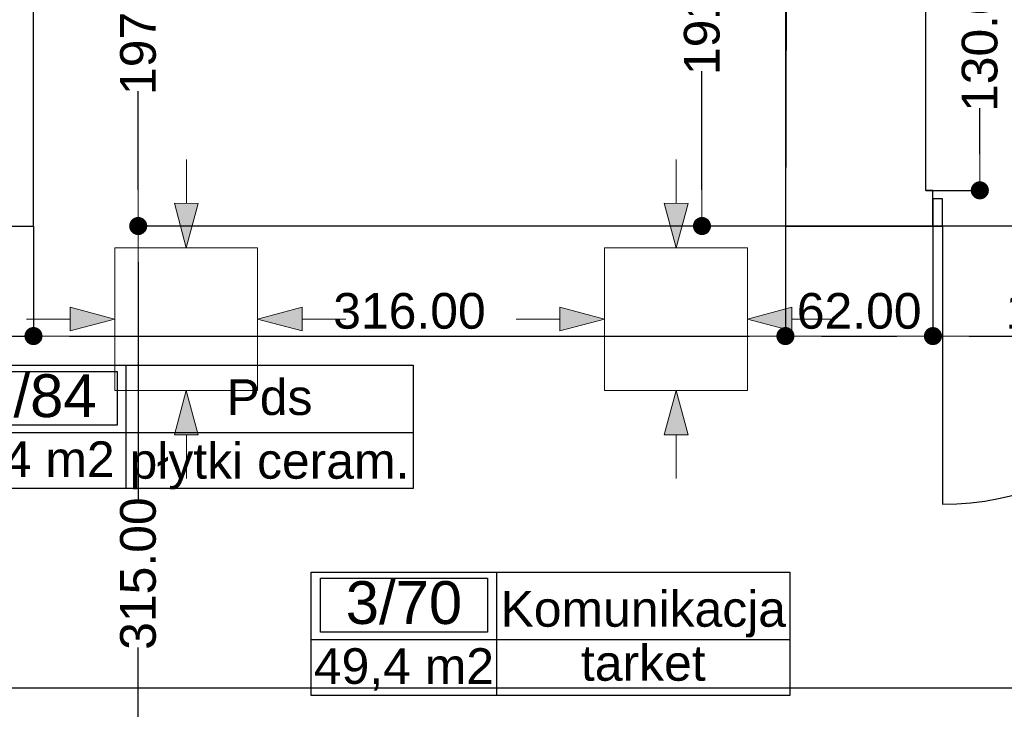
# Model space of a CAD drawing. Header units: millimetres. Extents: x -175445 to -20415, y -559200 to 231527.
# Tile 207 of 256: x -91529 to -87391, y -106719 to -103819. Entities that reach past the tile are written whole.
import ezdxf
from ezdxf.enums import TextEntityAlignment as Align

# ---------------------------------------------------------------- set-up
doc = ezdxf.new("R2010")
doc.units = ezdxf.units.MM
doc.header["$MEASUREMENT"] = 0
for name, color, linetype in [('Drzwi', 7, 'Continuous'), ('Linia', 7, 'Continuous'), ('Polilinia', 7, 'Continuous'), ('Płaszczyzna odcinająca', 7, 'Continuous'), ('Strefa', 7, 'Continuous'), ('Strop', 7, 'Continuous'), ('Słup', 7, 'Continuous'), ('Wymiary', 63, 'Continuous'), ('Ściana', 7, 'Continuous')]:
    doc.layers.add(name, color=color, linetype=linetype)
doc.styles.add('Arial', font='txt')
doc.dimstyles.new('GENERATED_STYLE__1', dxfattribs={"dimtxt": 150, "dimasz": 152, "dimexe": 0.18, "dimexo": 0, "dimgap": 0.09, "dimtad": 1, "dimtih": 1, "dimtoh": 1, "dimlfac": 0.1, "dimzin": 0, "dimdsep": 46, "dimtxsty": 'Arial', "dimblk": 'ARROWHEAD_11', "dimblk1": 'ARROWHEAD_11', "dimblk2": 'ARROWHEAD_11', "dimcen": 0.09, "dimclrd": 114, "dimclre": 114, "dimclrt": 114, "dimazin": 0, "dimtfac": 1, "dimtdec": 4, "dimtmove": 0, "dimatfit": 3, "dimfxl": 1, "dimtolj": 1, "dimtzin": 0, "dimarcsym": 0})
doc.dimstyles.new('GENERATED_STYLE__3', dxfattribs={"dimtxt": 150, "dimasz": 152, "dimexe": 0.18, "dimexo": 0, "dimgap": 0.09, "dimtad": 1, "dimlfac": 0.1, "dimzin": 0, "dimdsep": 46, "dimtxsty": 'Arial', "dimblk": 'ARROWHEAD_11', "dimblk1": 'ARROWHEAD_11', "dimblk2": 'ARROWHEAD_11', "dimcen": 0.09, "dimclrd": 114, "dimclre": 114, "dimclrt": 114, "dimazin": 0, "dimtfac": 1, "dimtdec": 4, "dimtmove": 2, "dimatfit": 3, "dimfxl": 1, "dimtolj": 1, "dimtzin": 0, "dimarcsym": 0})

# ---------------------------------------------------------------- blocks, each defined once
blk = doc.blocks.new('Komunikacja_3_70_72', base_point=(-83831.6, 22491.2))
at = {"layer": 'Strefa'}
for p, q in [((-84610.7, 22774.1), (-82599, 22774.1)), ((-84610.7, 22255.5), (-84610.7, 22774.1)), ((-83831.6, 22774.1), (-83831.6, 22255.5)), ((-82599, 22774.1), (-82599, 22255.5)), ((-84571.7, 22748.2), (-83870.6, 22748.2)), ((-84571.7, 22521.9), (-84571.7, 22748.2)), ((-83870.6, 22748.2), (-83870.6, 22521.9)), ((-83870.6, 22521.9), (-84571.7, 22521.9)), ((-84610.7, 22491.2), (-82599, 22491.2)), ((-82599, 22255.5), (-84610.7, 22255.5))]:
    blk.add_line(p, q, dxfattribs=at)
at = {"layer": 'Strefa', "style": 'Arial'}
for tag, height, p in [('ROOM_NUMBER', 180, (-84221.2, 22646.2)), ('ROOM_NAME', 150, (-83215.3, 22619.6)), ('floor_f', 150, (-83215.3, 22392.6)), ('ROOM_CALC_AREA', 150, (-84221.2, 22379.2))]:
    blk.add_attdef(tag, text='', height=height, dxfattribs=at).set_placement(p, align=Align.MIDDLE_CENTER)
blk = doc.blocks.new('Pds_3_84_85', base_point=(-85390.2, 23361))
at = {"layer": 'Strefa'}
for p, q in [((-86124.3, 23643.9), (-84182.1, 23643.9)), ((-86124.3, 23125.3), (-86124.3, 23643.9)), ((-85390.2, 23643.9), (-85390.2, 23125.3)), ((-84182.1, 23643.9), (-84182.1, 23125.3)), ((-86087.6, 23618), (-85426.9, 23618)), ((-86087.6, 23391.7), (-86087.6, 23618)), ((-85426.9, 23618), (-85426.9, 23391.7)), ((-85426.9, 23391.7), (-86087.6, 23391.7)), ((-86124.3, 23361), (-84182.1, 23361)), ((-84182.1, 23125.3), (-86124.3, 23125.3))]:
    blk.add_line(p, q, dxfattribs=at)
at = {"layer": 'Strefa', "style": 'Arial'}
for tag, height, p in [('ROOM_NUMBER', 180, (-85757.2, 23515.9)), ('ROOM_NAME', 150, (-84786.1, 23509.9)), ('ROOM_CALC_AREA', 150, (-85757.2, 23249)), ('floor_f', 150, (-84786.1, 23241.9))]:
    blk.add_attdef(tag, text='', height=height, dxfattribs=at).set_placement(p, align=Align.MIDDLE_CENTER)
blk = doc.blocks.new('ARROWHEAD_11')
at = {"color": 0, "linetype": 'Continuous', "lineweight": 0}
blk.add_line((0, 0), (-1, 0), dxfattribs=at)
at = {"color": 0, "linetype": 'Continuous', "lineweight": 0, "const_width": 0.25, "flags": 128}
blk.add_lwpolyline([(-0.125, 0, 1), (0.125, 0, 1)], format="xyb", close=True, dxfattribs=at)
blk = doc.blocks.new('*D3276')
at = {"layer": 'Defpoints', "color": 0}
for p in [(-91030.7, -104686.6), (-84410.7, -104686.6), (-90375.7, -107836.6)]:
    blk.add_point(p, dxfattribs=at)
at = {"layer": 'Wymiary', "color": 114, "lineweight": -2}
for p, q in [((-84410.7, -104686.6), (-91030.8, -104686.6)), ((-91030.7, -104838.6), (-91030.7, -105836.6)), ((-91030.7, -107684.6), (-91030.7, -106458.9)), ((-90375.7, -107836.6), (-91030.8, -107836.6))]:
    blk.add_line(p, q, dxfattribs=at)
at = {"layer": 'Wymiary', "color": 114, "lineweight": -2, "xscale": 152, "yscale": 152, "zscale": 152}
for p, rotation in [((-91030.7, -104686.6), 90), ((-91030.7, -107836.6), 270)]:
    blk.add_blockref('ARROWHEAD_11', p, dxfattribs=dict(at, rotation=rotation))
at = {"layer": 'Wymiary', "color": 114, "lineweight": 13, "insert": (-91030.7, -106147.8), "char_height": 150, "attachment_point": 5, "rotation": 90, "style": 'Arial'}
blk.add_mtext('\\A1;315.00', dxfattribs=at)
blk = doc.blocks.new('*D3277')
at = {"layer": 'Defpoints', "color": 0}
for p in [(-91030.7, -102716.6), (-90735.7, -102716.6), (-84410.7, -104686.6)]:
    blk.add_point(p, dxfattribs=at)
at = {"layer": 'Wymiary', "color": 114, "lineweight": -2}
for p, q in [((-90735.7, -102716.6), (-91030.8, -102716.6)), ((-91030.7, -102868.6), (-91030.7, -103511.3)), ((-91030.7, -104534.6), (-91030.7, -104119.6)), ((-84410.7, -104686.6), (-91030.8, -104686.6))]:
    blk.add_line(p, q, dxfattribs=at)
at = {"layer": 'Wymiary', "color": 114, "lineweight": -2, "xscale": 152, "yscale": 152, "zscale": 152}
for p, rotation in [((-91030.7, -102716.6), 90), ((-91030.7, -104686.6), 270)]:
    blk.add_blockref('ARROWHEAD_11', p, dxfattribs=dict(at, rotation=rotation))
at = {"layer": 'Wymiary', "color": 114, "lineweight": 13, "insert": (-91030.7, -103815.4), "char_height": 150, "attachment_point": 5, "rotation": 90, "style": 'Arial'}
blk.add_mtext('\\A1;197.00', dxfattribs=at)
blk = doc.blocks.new('*D3307')
at = {"layer": 'Defpoints', "color": 0}
for p in [(-87720.7, -103236.6), (-87493.7, -103236.6), (-87720.7, -104536.6)]:
    blk.add_point(p, dxfattribs=at)
at = {"layer": 'Wymiary', "color": 114, "lineweight": -2}
for p, q in [((-87720.7, -103236.6), (-87493.5, -103236.6)), ((-87493.7, -103388.6), (-87493.7, -103582.5)), ((-87493.7, -104384.6), (-87493.7, -104190.7)), ((-87720.7, -104536.6), (-87493.5, -104536.6))]:
    blk.add_line(p, q, dxfattribs=at)
at = {"layer": 'Wymiary', "color": 114, "lineweight": -2, "xscale": 152, "yscale": 152, "zscale": 152}
for p, rotation in [((-87493.7, -103236.6), 90), ((-87493.7, -104536.6), 270)]:
    blk.add_blockref('ARROWHEAD_11', p, dxfattribs=dict(at, rotation=rotation))
at = {"layer": 'Wymiary', "color": 114, "lineweight": 13, "insert": (-87493.7, -103886.6), "char_height": 150, "attachment_point": 5, "rotation": 90, "style": 'Arial'}
blk.add_mtext('\\A1;130.00', dxfattribs=at)
blk = doc.blocks.new('*D3320')
at = {"layer": 'Defpoints', "color": 0}
for p in [(-88661.4, -102776.6), (-88310.7, -102776.6), (-88310.7, -104686.6)]:
    blk.add_point(p, dxfattribs=at)
at = {"layer": 'Wymiary', "color": 114, "lineweight": -2}
for p, q in [((-88310.7, -102776.6), (-88661.6, -102776.6)), ((-88661.4, -102928.6), (-88661.4, -103427.5)), ((-88661.4, -104534.6), (-88661.4, -104035.7)), ((-88310.7, -104686.6), (-88661.6, -104686.6))]:
    blk.add_line(p, q, dxfattribs=at)
at = {"layer": 'Wymiary', "color": 114, "lineweight": -2, "xscale": 152, "yscale": 152, "zscale": 152}
for p, rotation in [((-88661.4, -102776.6), 90), ((-88661.4, -104686.6), 270)]:
    blk.add_blockref('ARROWHEAD_11', p, dxfattribs=dict(at, rotation=rotation))
at = {"layer": 'Wymiary', "color": 114, "lineweight": 13, "insert": (-88661.4, -103731.6), "char_height": 150, "attachment_point": 5, "rotation": 90, "style": 'Arial'}
blk.add_mtext('\\A1;191.00', dxfattribs=at)
blk = doc.blocks.new('*D3764')
at = {"layer": 'Defpoints', "color": 0}
for p in [(-91710.7, -104686.6), (-91470.7, -104686.6), (-91470.7, -105149.3)]:
    blk.add_point(p, dxfattribs=at)
at = {"layer": 'Wymiary', "color": 114, "lineweight": -2}
for p, q in [((-91710.7, -104686.6), (-91710.7, -105149.5)), ((-91470.7, -104686.6), (-91470.7, -105149.5)), ((-91862.7, -105149.3), (-92014.7, -105149.3)), ((-91710.7, -105149.3), (-91470.7, -105149.3)), ((-91318.7, -105149.3), (-91166.7, -105149.3))]:
    blk.add_line(p, q, dxfattribs=at)
at = {"layer": 'Wymiary', "color": 114, "lineweight": -2, "xscale": 152, "yscale": 152, "zscale": 152}
blk.add_blockref('ARROWHEAD_11', (-91710.7, -105149.3), dxfattribs=at)
at = {"layer": 'Wymiary', "color": 114, "lineweight": -2, "xscale": 152, "yscale": 152, "zscale": 152, "rotation": 180}
blk.add_blockref('ARROWHEAD_11', (-91470.7, -105149.3), dxfattribs=at)
at = {"layer": 'Wymiary', "color": 114, "lineweight": 13, "insert": (-91864.6, -105044.3), "char_height": 150, "attachment_point": 5, "style": 'Arial'}
blk.add_mtext('\\A1;24.00', dxfattribs=at)
blk = doc.blocks.new('*D3765')
at = {"layer": 'Defpoints', "color": 0}
for p in [(-91470.7, -104686.6), (-88310.7, -104686.6), (-88310.7, -105149.3)]:
    blk.add_point(p, dxfattribs=at)
at = {"layer": 'Wymiary', "color": 114, "lineweight": -2}
for p, q in [((-91470.7, -104686.6), (-91470.7, -105149.5)), ((-88310.7, -104686.6), (-88310.7, -105149.5)), ((-91318.7, -105149.3), (-88462.7, -105149.3))]:
    blk.add_line(p, q, dxfattribs=at)
at = {"layer": 'Wymiary', "color": 114, "lineweight": -2, "xscale": 152, "yscale": 152, "zscale": 152, "rotation": 180}
blk.add_blockref('ARROWHEAD_11', (-91470.7, -105149.3), dxfattribs=at)
at = {"layer": 'Wymiary', "color": 114, "lineweight": -2, "xscale": 152, "yscale": 152, "zscale": 152}
blk.add_blockref('ARROWHEAD_11', (-88310.7, -105149.3), dxfattribs=at)
at = {"layer": 'Wymiary', "color": 114, "lineweight": 13, "insert": (-89890.7, -105044.3), "char_height": 150, "attachment_point": 5, "style": 'Arial'}
blk.add_mtext('\\A1;316.00', dxfattribs=at)
blk = doc.blocks.new('*D3766')
at = {"layer": 'Defpoints', "color": 0}
for p in [(-88310.7, -104686.6), (-87690.7, -104686.6), (-87690.7, -105149.3)]:
    blk.add_point(p, dxfattribs=at)
at = {"layer": 'Wymiary', "color": 114, "lineweight": -2}
for p, q in [((-88310.7, -104686.6), (-88310.7, -105149.5)), ((-87690.7, -104686.6), (-87690.7, -105149.5)), ((-88158.7, -105149.3), (-87842.7, -105149.3))]:
    blk.add_line(p, q, dxfattribs=at)
at = {"layer": 'Wymiary', "color": 114, "lineweight": -2, "xscale": 152, "yscale": 152, "zscale": 152, "rotation": 180}
blk.add_blockref('ARROWHEAD_11', (-88310.7, -105149.3), dxfattribs=at)
at = {"layer": 'Wymiary', "color": 114, "lineweight": -2, "xscale": 152, "yscale": 152, "zscale": 152}
blk.add_blockref('ARROWHEAD_11', (-87690.7, -105149.3), dxfattribs=at)
at = {"layer": 'Wymiary', "color": 114, "lineweight": 13, "insert": (-88000.7, -105044.3), "char_height": 150, "attachment_point": 5, "style": 'Arial'}
blk.add_mtext('\\A1;62.00', dxfattribs=at)
blk = doc.blocks.new('*D3767')
at = {"layer": 'Defpoints', "color": 0}
for p in [(-87690.7, -104686.6), (-86440.7, -104686.6), (-86440.7, -105149.3)]:
    blk.add_point(p, dxfattribs=at)
at = {"layer": 'Wymiary', "color": 114, "lineweight": -2}
for p, q in [((-87690.7, -104686.6), (-87690.7, -105149.5)), ((-86440.7, -104686.6), (-86440.7, -105149.5)), ((-87538.7, -105149.3), (-86592.7, -105149.3))]:
    blk.add_line(p, q, dxfattribs=at)
at = {"layer": 'Wymiary', "color": 114, "lineweight": -2, "xscale": 152, "yscale": 152, "zscale": 152, "rotation": 180}
blk.add_blockref('ARROWHEAD_11', (-87690.7, -105149.3), dxfattribs=at)
at = {"layer": 'Wymiary', "color": 114, "lineweight": -2, "xscale": 152, "yscale": 152, "zscale": 152}
blk.add_blockref('ARROWHEAD_11', (-86440.7, -105149.3), dxfattribs=at)
at = {"layer": 'Wymiary', "color": 114, "lineweight": 13, "insert": (-87065.7, -105044.3), "char_height": 150, "attachment_point": 5, "style": 'Arial'}
blk.add_mtext('\\A1;125.00', dxfattribs=at)

msp = doc.modelspace()

# ---------------------------------------------------------------- hatches: boundary and pattern name
at = {"layer": 'Linia', "linetype": 'Continuous', "lineweight": 13}
for points in [[(-90828.467, -104777.823), (-90778.218, -104591.288), (-90878.218, -104591.154)], [(-88770.368, -104777.823), (-88720.119, -104591.288), (-88820.119, -104591.154)], [(-91129.667, -105077.823), (-91316.27, -105027.823), (-91316.27, -105127.823)], [(-90528.867, -105077.823), (-90342.265, -105127.823), (-90342.265, -105027.823)], [(-89071.568, -105077.823), (-89258.171, -105027.823), (-89258.171, -105127.823)], [(-88470.768, -105077.823), (-88284.166, -105127.823), (-88284.166, -105027.823)], [(-90828.467, -105377.823), (-90878.218, -105564.492), (-90778.218, -105564.358)], [(-88770.368, -105377.823), (-88820.119, -105564.492), (-88720.119, -105564.358)]]:
    msp.add_hatch(color=150, dxfattribs=at).paths.add_polyline_path(points)

# ---------------------------------------------------------------- linework, layer by layer
at = {"layer": 'Drzwi'}
for p, q in [((-87650.722, -104571.604), (-87690.722, -104571.604)), ((-87690.722, -104571.604), (-87690.722, -104686.604)), ((-87690.722, -104686.604), (-87690.722, -104571.604)), ((-87650.722, -104686.604), (-87650.722, -104571.604)), ((-87690.722, -104686.604), (-87650.722, -104686.604)), ((-87650.722, -104686.604), (-87650.722, -105856.604))]:
    msp.add_line(p, q, dxfattribs=at)
msp.add_arc((-87650.722, -104686.604), 1170, 270, 0, dxfattribs=at)
at = {"layer": 'Linia', "color": 150, "lineweight": 13}
for p, q in [((-90827.973, -104407.448), (-90828.218, -104591.221)), ((-88769.874, -104407.448), (-88770.119, -104591.221)), ((-90828.467, -104777.823), (-90878.218, -104591.154)), ((-90878.218, -104591.154), (-90778.218, -104591.288)), ((-90828.467, -104777.823), (-90778.218, -104591.288)), ((-88770.368, -104777.823), (-88820.119, -104591.154)), ((-88820.119, -104591.154), (-88720.119, -104591.288)), ((-88770.368, -104777.823), (-88720.119, -104591.288)), ((-90528.867, -104778.223), (-91128.867, -104778.223)), ((-91128.867, -104778.223), (-91128.867, -105377.423)), ((-90528.867, -105377.423), (-90528.867, -104778.223)), ((-88470.768, -104778.223), (-89070.768, -104778.223)), ((-89070.768, -104778.223), (-89070.768, -105377.423)), ((-88470.768, -105377.423), (-88470.768, -104778.223)), ((-91129.667, -105077.823), (-91316.27, -105027.823)), ((-91316.27, -105127.823), (-91316.27, -105027.823)), ((-90528.867, -105077.823), (-90342.265, -105027.823)), ((-90342.265, -105027.823), (-90342.265, -105127.823)), ((-89071.568, -105077.823), (-89258.171, -105027.823)), ((-89258.171, -105127.823), (-89258.171, -105027.823)), ((-88470.768, -105077.823), (-88284.166, -105027.823)), ((-88284.166, -105027.823), (-88284.166, -105127.823)), ((-91500.042, -105077.823), (-91316.27, -105077.823)), ((-91129.667, -105077.823), (-91316.27, -105127.823)), ((-90528.867, -105077.823), (-90342.265, -105127.823)), ((-90158.492, -105077.823), (-90342.265, -105077.823)), ((-89441.943, -105077.823), (-89258.171, -105077.823)), ((-89071.568, -105077.823), (-89258.171, -105127.823)), ((-88470.768, -105077.823), (-88284.166, -105127.823)), ((-88100.393, -105077.823), (-88284.166, -105077.823)), ((-91128.867, -105378.223), (-90528.867, -105378.223)), ((-90828.467, -105377.823), (-90878.218, -105564.492)), ((-90828.467, -105377.823), (-90778.218, -105564.358)), ((-89070.768, -105378.223), (-88470.768, -105378.223)), ((-88770.368, -105377.823), (-88820.119, -105564.492)), ((-88770.368, -105377.823), (-88720.119, -105564.358)), ((-90778.218, -105564.358), (-90878.218, -105564.492)), ((-90827.973, -105748.197), (-90828.218, -105564.425)), ((-88720.119, -105564.358), (-88820.119, -105564.492)), ((-88769.874, -105748.197), (-88770.119, -105564.425))]:
    msp.add_line(p, q, dxfattribs=at)
at = {"layer": 'Polilinia', "flags": 128}
msp.add_lwpolyline([(-91470.722, -102716.604), (-88305.032, -102716.604), (-88310.722, -104686.604)], dxfattribs=at)
at = {"layer": 'Płaszczyzna odcinająca'}
msp.add_line((-72997.99, -106628.897), (-170770.681, -106628.897), dxfattribs=at)
at = {"layer": 'Strop', "flags": 128}
msp.add_lwpolyline([(-145950.766, -114276.565), (-102220.766, -114276.565), (-102220.766, -112869.769), (-102220.766, -112866.565), (-86970.765, -112866.565), (-80500.722, -112866.565), (-80500.722, -108356.645), (-73250.715, -108356.645), (-73250.715, -107080.605), (-73250.715, -105060.605), (-73250.715, -104443.284, 0.03196361), (-87766.262, -96042.647, 0.00052298), (-87996.035, -95934.358, 0.00198881), (-88871.874, -95526.952, 0.03139835), (-102840.651, -90213.64, 0.034913), (-120656.111, -86030.364), (-120656.106, -86030.333), (-120656.209, -86030.316, 0.0261473), (-131693.029, -84820.632), (-135966.978, -84618.624, 0.0060186)], format="xyb", dxfattribs=at)
at = {"layer": 'Słup'}
for p, q in [((-88310.722, -102776.604), (-88310.722, -104536.604)), ((-87720.722, -104536.604), (-87720.722, -103236.604)), ((-88310.722, -104536.604), (-88310.722, -104686.604)), ((-88310.722, -104686.604), (-87900.722, -104686.604))]:
    msp.add_line(p, q, dxfattribs=at)
at = {"layer": 'Ściana'}
for p, q in [((-87690.722, -104571.604), (-87690.722, -104536.604)), ((-87690.722, -104686.604), (-87690.722, -104571.604))]:
    msp.add_line(p, q, dxfattribs=at)
at = {"layer": 'Ściana', "flags": 128}
for points in [[(-91470.722, -104686.604), (-91470.722, -102716.604)], [(-87690.722, -104536.604), (-87720.722, -104536.604)], [(-91710.722, -104686.604), (-91470.722, -104686.604)], [(-87900.722, -104686.604), (-87690.722, -104686.604)]]:
    msp.add_lwpolyline(points, dxfattribs=at)

# ---------------------------------------------------------------- block references
at = {"layer": 'Strefa'}
ref = msp.add_blockref('Pds_3_84_85', (-91082.967, -105554.845), dxfattribs=at)
ref.add_attrib('ROOM_NAME', 'Pds', dxfattribs={"color": 7, "height": 150, "style": 'Arial'}).set_placement((-90478.884, -105406.027), align=Align.MIDDLE_CENTER)
ref.add_attrib('ROOM_NUMBER', '3/84', dxfattribs={"color": 7, "height": 180, "style": 'Arial'}).set_placement((-91449.987, -105399.959), align=Align.MIDDLE_CENTER)
ref.add_attrib('ROOM_CALC_AREA', '2,4 m2', dxfattribs={"color": 7, "height": 150, "style": 'Arial'}).set_placement((-91449.987, -105666.899), align=Align.MIDDLE_CENTER)
ref.add_attrib('floor_f', 'płytki ceram.', dxfattribs={"color": 7, "height": 150, "style": 'Arial'}).set_placement((-90478.884, -105673.944), align=Align.MIDDLE_CENTER)
ref = msp.add_blockref('Komunikacja_3_70_72', (-89524.397, -106424.641), dxfattribs=at)
ref.add_attrib('ROOM_NAME', 'Komunikacja', dxfattribs={"color": 7, "height": 150, "style": 'Arial'}).set_placement((-88908.073, -106296.241), align=Align.MIDDLE_CENTER)
ref.add_attrib('ROOM_NUMBER', '3/70', dxfattribs={"color": 7, "height": 180, "style": 'Arial'}).set_placement((-89913.917, -106269.693), align=Align.MIDDLE_CENTER)
ref.add_attrib('ROOM_CALC_AREA', '49,4 m2', dxfattribs={"color": 7, "height": 150, "style": 'Arial'}).set_placement((-89913.917, -106536.695), align=Align.MIDDLE_CENTER)
ref.add_attrib('floor_f', 'tarket', dxfattribs={"color": 7, "height": 150, "style": 'Arial'}).set_placement((-88908.073, -106523.324), align=Align.MIDDLE_CENTER)

# ---------------------------------------------------------------- dimensions: what is measured, and where the dimension line sits
at = {"layer": 'Wymiary', "color": 114, "lineweight": 13}
for base, p1, p2, picture, middle in [((-91030.666, -102716.604), (-84410.722, -104686.604), (-90735.722, -102716.604), '*D3277', (-91030.666, -103815.433)), ((-88661.372, -102776.604), (-88310.722, -104686.604), (-88310.722, -102776.604), '*D3320', (-88661.372, -103731.604)), ((-87493.664, -103236.604), (-87720.722, -104536.604), (-87720.722, -103236.604), '*D3307', (-87493.664, -103886.604)), ((-91030.666, -104686.604), (-90375.722, -107836.604), (-84410.722, -104686.604), '*D3276', (-91030.666, -106147.775))]:
    dim = msp.add_linear_dim(base=base, p1=p1, p2=p2, angle=90, dimstyle='GENERATED_STYLE__1', dxfattribs=at)
    dim.commit()
    dim.dimension.update_dxf_attribs({"geometry": picture, "text_midpoint": middle, "dimtype": 160, "text_rotation": 90})
for base, p1, p2, picture, middle in [((-91470.722, -105149.323), (-91710.722, -104686.604), (-91470.722, -104686.604), '*D3764', (-91864.551, -105044.323)), ((-88310.722, -105149.323), (-91470.722, -104686.604), (-88310.722, -104686.604), '*D3765', (-89890.722, -105044.323)), ((-87690.722, -105149.323), (-88310.722, -104686.604), (-87690.722, -104686.604), '*D3766', (-88000.722, -105044.323)), ((-86440.722, -105149.323), (-87690.722, -104686.604), (-86440.722, -104686.604), '*D3767', (-87065.722, -105044.323))]:
    dim = msp.add_linear_dim(base=base, p1=p1, p2=p2, dimstyle='GENERATED_STYLE__3', dxfattribs=at)
    dim.commit()
    dim.dimension.update_dxf_attribs({"geometry": picture, "text_midpoint": middle, "dimtype": 160})

doc.saveas('drawing.dxf')
